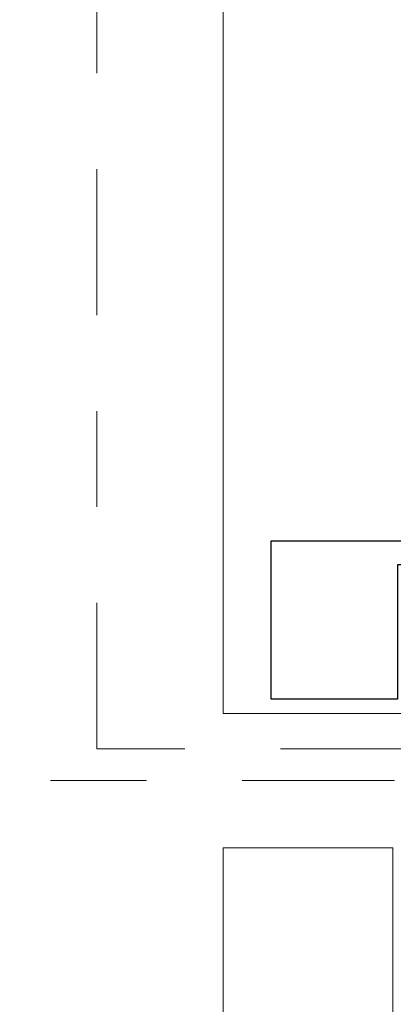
# Model space of a CAD drawing. Header units: metres. Extents: x -180 to 4, y -49 to 6.
# Tile 13 of 256: x -176.23 to -175.84, y -31.43 to -30.403. Entities that reach past the tile are written whole.
import ezdxf

# ---------------------------------------------------------------- set-up
doc = ezdxf.new("R2010")
doc.units = ezdxf.units.M
doc.header["$LTSCALE"] = 0.05
doc.header["$PDMODE"] = 1
doc.header["$PDSIZE"] = -2
doc.linetypes.add('ISO-10 Strichpunktlinie', pattern=[4.699, 3.048, -0.762, 0.127, -0.762])
doc.linetypes.add('Linienart-53', pattern=[5.291531, 3.175, -1.058062, 0.352704, -0.705764])
doc.layers.get('0').update_dxf_attribs({"lineweight": 25})
for name, color, linetype, lineweight, true_color in [('30 -33 Aussenwände- 7 Fassade_ Elemente', 7, 'Continuous', 9, 0x00aacc), ('70 -72 Beschriftung- 7 Detailverweise Linie', 7, 'Continuous', 9, 0x00dd00), ('70 -76 Bemaßung- 2 Allgemein', 7, 'Continuous', 5, 0x6666cc)]:
    doc.layers.add(name, color=color, linetype=linetype, lineweight=lineweight, true_color=true_color)
doc.layers.add('70 -71 Achsen- 1 Gebäudeachsen', color=7, linetype='Linienart-53', lineweight=18)
doc.layers.add('Keine', color=7, linetype='Continuous', lineweight=9)
doc.styles.add('Arial', font='arial.ttf')
doc.dimstyles.new('k+k 1_50', dxfattribs={"dimtxt": 0.100689, "dimasz": 0.05302, "dimexe": 0.05, "dimexo": 0.15, "dimgap": 0.01, "dimtad": 1, "dimdec": 3, "dimtxsty": 'Arial', "dimblk": 'VW_SLASH', "dimblk1": 'VW_SLASH', "dimblk2": 'VW_SLASH', "dimcen": 0, "dimdle": 0.05, "dimadec": 3, "dimazin": 0, "dimtfac": 0.75, "dimtdec": 3, "dimtix": 1, "dimtmove": 0, "dimatfit": 0, "dimldrblk": 'VW_SLASH-1', "dimfxl": 0.125, "dimfxlon": 1, "dimfrac": 2, "dimtolj": 1, "dimarcsym": 0})
doc.dimstyles.new('k+k_klein', dxfattribs={"dimtxt": 0.100689, "dimasz": 0.05302, "dimexe": 0.05, "dimexo": 0.15, "dimgap": 0.005, "dimtad": 1, "dimdec": 3, "dimtxsty": 'Arial', "dimblk": 'VW_SLASH-2', "dimblk1": 'VW_SLASH-2', "dimblk2": 'VW_SLASH-2', "dimcen": 0, "dimdle": 0.025, "dimadec": 3, "dimazin": 0, "dimtfac": 0.75, "dimtdec": 3, "dimtix": 1, "dimtmove": 0, "dimatfit": 0, "dimldrblk": 'VW_FILLEDARROW', "dimfxl": 0.1, "dimfxlon": 1, "dimfrac": 2, "dimtolj": 1, "dimarcsym": 0})

# ---------------------------------------------------------------- blocks, each defined once
blk = doc.blocks.new('Gruppe-2415')
at = {"color": 255, "linetype": 'Continuous', "lineweight": 9, "transparency": 33554687}
blk.add_wipeout([(-0.605, 0.125), (-0.605, 0.225), (0.605, 0.225), (0.605, 0.125)], dxfattribs=at).dxf.layer = '30 -33 Aussenwände- 7 Fassade_ Elemente'
at = {"layer": '30 -33 Aussenwände- 7 Fassade_ Elemente', "color": 7, "linetype": 'Continuous', "lineweight": 9, "transparency": 33554687, "flags": 128}
blk.add_lwpolyline([(-0.605, 0.125), (-0.605, 0.225), (0.605, 0.225), (0.605, 0.125)], dxfattribs=at)
blk = doc.blocks.new('Gruppe-2419')
at = {"layer": '30 -33 Aussenwände- 7 Fassade_ Elemente', "color": 7, "transparency": 33554687}
blk.add_blockref('Gruppe-2415', (0, 0), dxfattribs=at)
blk = doc.blocks.new('Fenster (2D)-92')
at = {"layer": '30 -33 Aussenwände- 7 Fassade_ Elemente', "color": 7, "transparency": 33554687}
blk.add_blockref('Gruppe-2419', (0, 0), dxfattribs=at)
at = {"layer": '30 -33 Aussenwände- 7 Fassade_ Elemente', "color": 0, "flags": 1}
for tag in ['IFC_UUID', 'instanceID']:
    blk.add_attdef(tag, (-175.876, -30.842), '', height=0.00018, dxfattribs=at)
blk = doc.blocks.new('Gruppe-2453')
at = {"layer": '30 -33 Aussenwände- 7 Fassade_ Elemente', "rotation": 90}
blk.add_blockref('Fenster (2D)-92', (-175.651, -30.237), dxfattribs=at)
at = {"color": 255}
blk.add_wipeout([(-176.018, -22.947), (-176.018, -31.197), (-175.221, -31.197), (-175.221, -22.947)], dxfattribs=at).dxf.layer = '30 -33 Aussenwände- 7 Fassade_ Elemente'
blk.add_wipeout([(-175.776, -23.172), (-175.221, -23.172), (-175.221, -30.972), (-175.776, -30.972), (-175.776, -31.127), (-176.018, -31.127), (-176.018, -23.017), (-175.776, -23.017)], dxfattribs=at).dxf.layer = '30 -33 Aussenwände- 7 Fassade_ Elemente'
at = {"layer": '30 -33 Aussenwände- 7 Fassade_ Elemente', "flags": 128}
blk.add_lwpolyline([(-175.776, -23.172), (-175.221, -23.172), (-175.221, -30.972), (-175.776, -30.972), (-175.776, -31.127), (-176.018, -31.127), (-176.018, -23.017), (-175.776, -23.017)], close=True, dxfattribs=at)
at = {"color": 255, "lineweight": 25}
blk.add_wipeout([(-175.776, -30.972), (-175.836, -30.972), (-175.836, -31.112), (-175.968, -31.112), (-175.968, -30.947), (-175.776, -30.947)], dxfattribs=at).dxf.layer = '30 -33 Aussenwände- 7 Fassade_ Elemente'
at = {"layer": '30 -33 Aussenwände- 7 Fassade_ Elemente', "lineweight": 25, "flags": 128}
blk.add_lwpolyline([(-175.776, -30.972), (-175.836, -30.972), (-175.836, -31.112), (-175.968, -31.112), (-175.968, -30.947), (-175.776, -30.947)], close=True, dxfattribs=at)
blk = doc.blocks.new('_01-OG1_Tragwerk (2D)')
at = {"layer": '30 -33 Aussenwände- 7 Fassade_ Elemente', "color": 7}
blk.add_blockref('Gruppe-2453', (0, 0), dxfattribs=at)
blk = doc.blocks.new('Gruppe-15083')
at = {"color": 255, "linetype": 'Continuous', "lineweight": 9, "transparency": 33554687}
blk.add_wipeout([(-176.018, -31.267), (-175.841, -31.267), (-175.841, -39.377), (-176.018, -39.377)], dxfattribs=at).dxf.layer = '30 -33 Aussenwände- 7 Fassade_ Elemente'
at = {"layer": '30 -33 Aussenwände- 7 Fassade_ Elemente', "color": 7, "linetype": 'Continuous', "lineweight": 9, "transparency": 33554687, "flags": 128}
blk.add_lwpolyline([(-176.018, -31.267), (-175.841, -31.267), (-175.841, -39.377), (-176.018, -39.377)], close=True, dxfattribs=at)
blk = doc.blocks.new('_OG1_2D (2D)')
at = {"layer": '70 -72 Beschriftung- 7 Detailverweise Linie', "linetype": 'ISO-10 Strichpunktlinie', "flags": 128}
blk.add_lwpolyline([(-176.14966208, -31.164), (-176.14966208, -22.964), (-175.12966208, -22.964), (-175.12966208, -31.164)], close=True, dxfattribs=at)
at = {"layer": 'Keine', "color": 7}
blk.add_blockref('Gruppe-15083', (0, 0), dxfattribs=at)
blk = doc.blocks.new('VW_SLASH')
at = {"color": 0, "linetype": 'ByBlock', "lineweight": -2, "transparency": 16777216}
blk.add_line((0.943, 0), (-1, 0), dxfattribs=at)
at = {"color": 0, "lineweight": 20, "transparency": 16777216, "flags": 128}
blk.add_lwpolyline([(0.5, 0.5), (-0.5, -0.5)], dxfattribs=at)
blk = doc.blocks.new('*D16250')
at = {"layer": '70 -76 Bemaßung- 2 Allgemein', "color": 0, "lineweight": -2}
for p, q in [((-176.018, -43.147), (-176.018, -43.322)), ((-175.221, -43.147), (-175.221, -43.322)), ((-175.274, -43.272), (-175.965, -43.272))]:
    blk.add_line(p, q, dxfattribs=at)
at = {"layer": 'Defpoints', "color": 0}
for p in [(-175.221, -30.972), (-176.018, -31.157), (-176.018, -43.272)]:
    blk.add_point(p, dxfattribs=at)
at = {"layer": '70 -76 Bemaßung- 2 Allgemein', "color": 0, "lineweight": -2, "xscale": 0.05302001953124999, "yscale": 0.05302001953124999, "zscale": 0.05302001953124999, "rotation": 180}
blk.add_blockref('VW_SLASH', (-176.018, -43.272), dxfattribs=at)
at = {"layer": '70 -76 Bemaßung- 2 Allgemein', "color": 0, "lineweight": -2, "xscale": 0.05302001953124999, "yscale": 0.05302001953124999, "zscale": 0.05302001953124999}
blk.add_blockref('VW_SLASH', (-175.221, -43.272), dxfattribs=at)
at = {"layer": '70 -76 Bemaßung- 2 Allgemein', "color": 0, "insert": (-175.6195, -43.1947), "char_height": 0.100689, "attachment_point": 5, "style": 'Arial'}
blk.add_mtext('\\A1;79\\S7^ ;', dxfattribs=at)
blk = doc.blocks.new('VW_SLASH-1')
at = {"color": 0, "linetype": 'ByBlock', "lineweight": -2, "transparency": 16777216}
blk.add_line((0.943, 0), (-1, 0), dxfattribs=at)
at = {"color": 0, "lineweight": 5, "transparency": 16777216, "flags": 128}
blk.add_lwpolyline([(0.5, 0.5), (-0.5, -0.5)], dxfattribs=at)
blk = doc.blocks.new('VW_SLASH-2')
at = {"color": 0, "linetype": 'ByBlock', "lineweight": -2, "transparency": 16777216}
blk.add_line((0.472, 0), (-1, 0), dxfattribs=at)
at = {"color": 0, "lineweight": 5, "transparency": 16777216, "flags": 128}
blk.add_lwpolyline([(0.5, 0.5), (-0.5, -0.5)], dxfattribs=at)
blk = doc.blocks.new('*D16714')
at = {"layer": '70 -76 Bemaßung- 2 Allgemein', "color": 0, "lineweight": -2}
for p, q in [((-176.018, -44.672), (-176.018, -44.822)), ((-175.421, -44.672), (-175.421, -44.822)), ((-175.474, -44.772), (-175.965, -44.772))]:
    blk.add_line(p, q, dxfattribs=at)
at = {"layer": 'Defpoints', "color": 0}
for p in [(-176.018, -31.147), (-175.421, -44.272), (-176.018, -44.772)]:
    blk.add_point(p, dxfattribs=at)
at = {"layer": '70 -76 Bemaßung- 2 Allgemein', "color": 0, "lineweight": -2, "xscale": 0.05302001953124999, "yscale": 0.05302001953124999, "zscale": 0.05302001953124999, "rotation": 180}
blk.add_blockref('VW_SLASH-2', (-176.018, -44.772), dxfattribs=at)
at = {"layer": '70 -76 Bemaßung- 2 Allgemein', "color": 0, "lineweight": -2, "xscale": 0.05302001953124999, "yscale": 0.05302001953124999, "zscale": 0.05302001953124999}
blk.add_blockref('VW_SLASH-2', (-175.421, -44.772), dxfattribs=at)
at = {"layer": '70 -76 Bemaßung- 2 Allgemein', "color": 0, "insert": (-175.7195, -44.6997), "char_height": 0.100689, "attachment_point": 5, "style": 'Arial'}
blk.add_mtext('\\A1;59\\S7^ ;', dxfattribs=at)
blk = doc.blocks.new('VW_FILLEDARROW')
at = {"linetype": 'Continuous', "lineweight": 0, "transparency": 16777216}
blk.add_hatch(color=0, dxfattribs=at).paths.add_polyline_path([(-2.829, 0.758), (0, 0), (-2.829, -0.758)])
at = {"color": 0, "lineweight": 5, "transparency": 16777216, "flags": 128}
blk.add_lwpolyline([(-2.829, 0.758), (0, 0), (-2.829, -0.758)], close=True, dxfattribs=at)
blk = doc.blocks.new('*D16728')
at = {"layer": '70 -76 Bemaßung- 2 Allgemein', "color": 0, "lineweight": -2}
for p, q in [((-176.018, -44.172), (-176.018, -44.322)), ((-175.84, -44.172), (-175.84, -44.322)), ((-176.071, -44.272), (-176.124, -44.272)), ((-175.84, -44.272), (-176.018, -44.272)), ((-175.787, -44.272), (-175.734, -44.272))]:
    blk.add_line(p, q, dxfattribs=at)
at = {"layer": 'Defpoints', "color": 0}
for p in [(-176.018, -31.147), (-175.84, -31.616), (-176.018, -44.272)]:
    blk.add_point(p, dxfattribs=at)
at = {"layer": '70 -76 Bemaßung- 2 Allgemein', "color": 0, "lineweight": -2, "xscale": 0.05302001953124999, "yscale": 0.05302001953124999, "zscale": 0.05302001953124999}
blk.add_blockref('VW_SLASH-2', (-176.018, -44.272), dxfattribs=at)
at = {"layer": '70 -76 Bemaßung- 2 Allgemein', "color": 0, "lineweight": -2, "xscale": 0.05302001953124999, "yscale": 0.05302001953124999, "zscale": 0.05302001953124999, "rotation": 180}
blk.add_blockref('VW_SLASH-2', (-175.84, -44.272), dxfattribs=at)
at = {"layer": '70 -76 Bemaßung- 2 Allgemein', "color": 0, "insert": (-175.929, -44.5416), "char_height": 0.100689, "attachment_point": 5, "style": 'Arial'}
blk.add_mtext('\\A1;17\\S8^ ;', dxfattribs=at)
blk = doc.blocks.new('*D16993')
at = {"layer": '70 -76 Bemaßung- 2 Allgemein', "color": 0, "lineweight": -2}
for p, q in [((-177.768, -30.859), (-177.768, -30.806)), ((-177.668, -30.912), (-177.818, -30.912)), ((-177.768, -31.127), (-177.768, -30.912)), ((-177.668, -31.127), (-177.818, -31.127)), ((-177.768, -31.1801), (-177.768, -31.2331))]:
    blk.add_line(p, q, dxfattribs=at)
at = {"layer": 'Defpoints', "color": 0}
for p in [(-177.768, -30.912), (-175.521, -30.912), (-176.018, -31.127)]:
    blk.add_point(p, dxfattribs=at)
at = {"layer": '70 -76 Bemaßung- 2 Allgemein', "color": 0, "lineweight": -2, "xscale": 0.05302001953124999, "yscale": 0.05302001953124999, "zscale": 0.05302001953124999}
for p, rotation in [((-177.768, -30.912), 270), ((-177.768, -31.127), 90)]:
    blk.add_blockref('VW_SLASH-2', p, dxfattribs=dict(at, rotation=rotation))
at = {"layer": '70 -76 Bemaßung- 2 Allgemein', "color": 0, "insert": (-177.859, -30.8031), "char_height": 0.100689, "attachment_point": 5, "rotation": 90, "style": 'Arial'}
blk.add_mtext('\\A1;21\\S5^ ;', dxfattribs=at)
blk = doc.blocks.new('*D16994')
at = {"layer": '70 -76 Bemaßung- 2 Allgemein', "color": 0, "lineweight": -2}
for p, q in [((-177.768, -31.074), (-177.768, -31.021)), ((-177.668, -31.127), (-177.818, -31.127)), ((-177.768, -31.197), (-177.768, -31.127)), ((-177.668, -31.197), (-177.818, -31.197)), ((-177.768, -31.2501), (-177.768, -31.3031))]:
    blk.add_line(p, q, dxfattribs=at)
at = {"layer": 'Defpoints', "color": 0}
for p in [(-177.768, -31.127), (-176.018, -31.127), (-177.268, -31.197)]:
    blk.add_point(p, dxfattribs=at)
at = {"layer": '70 -76 Bemaßung- 2 Allgemein', "color": 0, "lineweight": -2, "xscale": 0.05302001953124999, "yscale": 0.05302001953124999, "zscale": 0.05302001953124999}
for p, rotation in [((-177.768, -31.127), 270), ((-177.768, -31.197), 90)]:
    blk.add_blockref('VW_SLASH-2', p, dxfattribs=dict(at, rotation=rotation))
at = {"layer": '70 -76 Bemaßung- 2 Allgemein', "color": 0, "insert": (-177.8833, -31.162), "char_height": 0.10069, "attachment_point": 5, "rotation": 90, "style": 'Arial'}
blk.add_mtext('\\A1;7', dxfattribs=at)
blk = doc.blocks.new('_Achsen (3D)')
at = {"layer": '70 -71 Achsen- 1 Gebäudeachsen', "transparency": 33554687}
blk.add_line((-179.668, -31.197), (3.826, -31.197), dxfattribs=at)
blk = doc.blocks.new('Gruppe-15237')
at = {"layer": '70 -76 Bemaßung- 2 Allgemein'}
dim = blk.add_linear_dim(base=(-176.018, -43.272), p1=(-175.221, -30.972), p2=(-176.018, -31.157), text='79\\S7^ ;', dimstyle='k+k 1_50', override={"dimtxt": 0.100689, "dimgap": 0.01, "dimpost": '<>', "dimtxsty": 'Arial', "dimtmove": 2}, dxfattribs=at)
dim.commit()
dim.dimension.update_dxf_attribs({"geometry": '*D16250', "text_midpoint": (-175.6195, -43.1947)})
blk = doc.blocks.new('Gruppe-15267')
at = {"layer": '70 -76 Bemaßung- 2 Allgemein'}
dim = blk.add_linear_dim(base=(-176.01799996, -44.77204198), p1=(-175.42099996, -44.27204198), p2=(-176.01799996, -31.14704198), text='59\\S7^ ;', dimstyle='k+k_klein', override={"dimtxt": 0.100689, "dimgap": 0.005, "dimdec": 8, "dimpost": '<>', "dimtxsty": 'Arial', "dimtmove": 2}, dxfattribs=at)
dim.commit()
dim.dimension.update_dxf_attribs({"geometry": '*D16714', "text_midpoint": (-175.71949996, -44.69971483)})
blk = doc.blocks.new('Gruppe-15268')
at = {"layer": '70 -76 Bemaßung- 2 Allgemein'}
dim = blk.add_linear_dim(base=(-176.018, -44.272), p1=(-175.84, -31.616), p2=(-176.018, -31.147), text='17\\S8^ ;', dimstyle='k+k_klein', override={"dimtxt": 0.100689, "dimgap": 0.01, "dimpost": '<>', "dimtxsty": 'Arial', "dimtix": 0, "dimtmove": 2}, dxfattribs=at)
dim.commit()
dim.dimension.update_dxf_attribs({"geometry": '*D16728', "text_midpoint": (-175.929, -44.5416)})
blk = doc.blocks.new('Gruppe-15271')
at = {"layer": '70 -76 Bemaßung- 2 Allgemein'}
dim = blk.add_linear_dim(base=(-177.76799996, -30.91204198), p1=(-176.01799996, -31.12704198), p2=(-175.52099996, -30.91204198), angle=270, text='21\\S5^ ;', dimstyle='k+k_klein', override={"dimtxt": 0.100689, "dimgap": 0.01, "dimdec": 8, "dimpost": '<>', "dimtxsty": 'Arial', "dimtix": 0, "dimtmove": 2}, dxfattribs=at)
dim.commit()
dim.dimension.update_dxf_attribs({"geometry": '*D16993', "text_midpoint": (-177.85896246, -30.80307465), "dimtype": 160})
dim = blk.add_linear_dim(base=(-177.76799996, -31.12704198), p1=(-177.26799996, -31.19704198), p2=(-176.01799996, -31.12704198), angle=270, text='7', dimstyle='k+k_klein', override={"dimtxt": 0.100689, "dimgap": 0.01, "dimdec": 8, "dimpost": '<>', "dimtxsty": 'Arial', "dimtix": 0, "dimtmove": 2}, dxfattribs=at)
dim.commit()
dim.dimension.update_dxf_attribs({"geometry": '*D16994', "text_midpoint": (-177.88334429, -31.16204198)})
blk = doc.blocks.new('_OG1_2D Bemaßung_ Beschriftung (2D)')
at = {"layer": '70 -76 Bemaßung- 2 Allgemein'}
for name in ['Gruppe-15271', 'Gruppe-15237', 'Gruppe-15268', 'Gruppe-15267']:
    blk.add_blockref(name, (0, 0), dxfattribs=at)

msp = doc.modelspace()

# ---------------------------------------------------------------- block references
at = {"layer": 'Keine', "color": 1}
msp.add_blockref('_01-OG1_Tragwerk (2D)', (0, 0), dxfattribs=at)

# ---------------------------------------------------------------- next in the draw order: block references
msp.add_blockref('_OG1_2D (2D)', (0, 0), dxfattribs=at)

# ---------------------------------------------------------------- next in the draw order: block references
msp.add_blockref('_OG1_2D Bemaßung_ Beschriftung (2D)', (0, 0), dxfattribs=at)

# ---------------------------------------------------------------- next in the draw order: block references
msp.add_blockref('_Achsen (3D)', (0, 0), dxfattribs=at)

doc.saveas('drawing.dxf')
